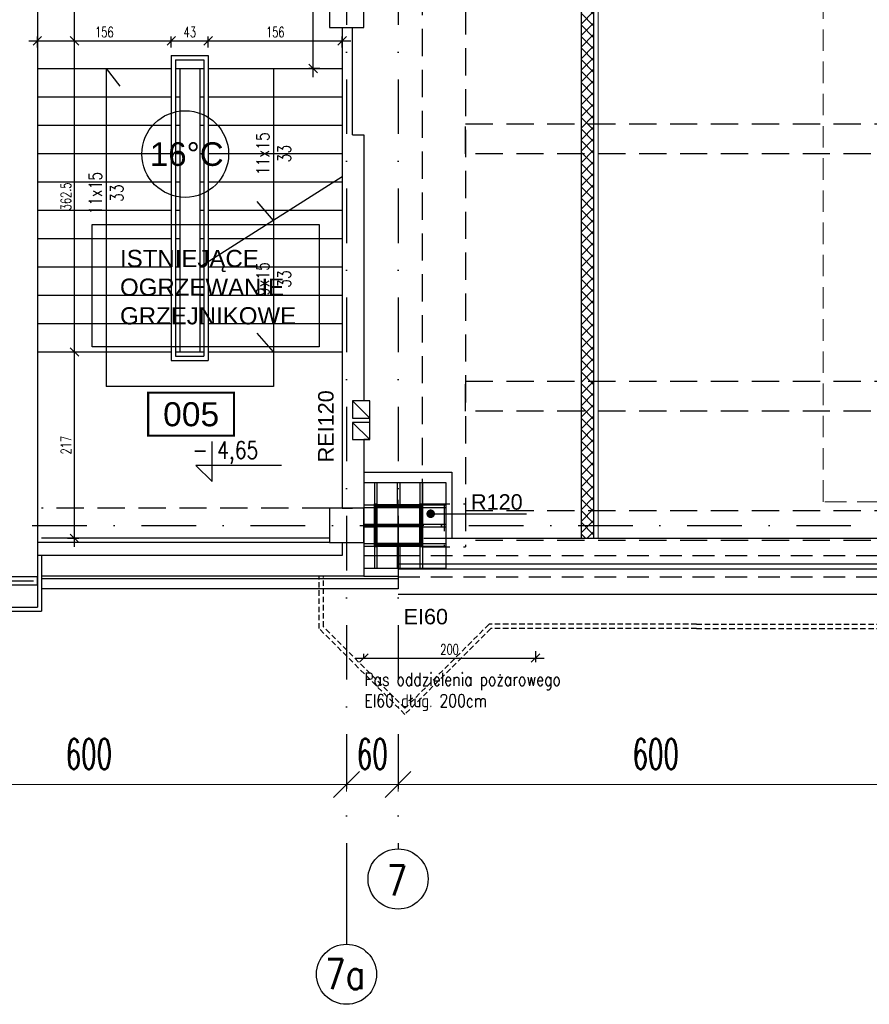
# Model space of a CAD drawing. Header units: centimetres. Extents: x -10729 to 23827, y -4437 to 19798.
# Tile 20 of 95: x 5819 to 6809, y 4442 to 5589. Entities that reach past the tile are written whole.
import ezdxf
from ezdxf.enums import TextEntityAlignment as Align

# ---------------------------------------------------------------- set-up
doc = ezdxf.new("R2010")
doc.units = ezdxf.units.CM
doc.header["$PDMODE"] = 35
doc.header["$PDSIZE"] = 0.1
for name, pattern in [('Balustrady$0$DASHED', [0.75, 0.5, -0.25]), ('Kondygnacja  -0_5$0$HIDDEN', [9.525, 6.35, -3.175]), ('Kondygnacja  -0_5$0$HIDDEN2', [4.7625, 3.175, -1.5875]), ('Osie rzutów$0$DASHDOT2', [12.7, 6.35, -3.175, 0, -3.175])]:
    doc.linetypes.add(name, pattern=pattern)
doc.layers.get('0').update_dxf_attribs({"color": 8})
doc.layers.get('DEFPOINTS').update_dxf_attribs({"color": 8})
for name, color, linetype in [('KJP_CO_OPISY TEMPERATUR', 7, 'Continuous'), ('KJP_OPISY WSPÓLNE', 7, 'Continuous'), ('Kondygnacja  -0_5$0$ARCH_GK', 8, 'Continuous'), ('Kondygnacja  -0_5$0$ARCH_INFO_KOTY_WYSOKOŚCIOWE_IST', 8, 'Continuous'), ('Kondygnacja  -0_5$0$ARCH_INFO_ODPORNOŚĆ OGNIOWA', 8, 'Continuous'), ('Kondygnacja  -0_5$0$ARCH_INFO_OPISY', 8, 'Continuous'), ('Kondygnacja  -0_5$0$ARCH_INFO_SCHODY_IST', 8, 'Continuous'), ('Kondygnacja  -0_5$0$ARCH_KONSTR_POWYŻEJ RZUTU', 8, 'Kondygnacja  -0_5$0$HIDDEN'), ('Kondygnacja  -0_5$0$ARCH_KONSTR_POWYŻEJ RZUTU_IST', 8, 'Kondygnacja  -0_5$0$HIDDEN2'), ('Kondygnacja  -0_5$0$ARCH_MUROWANE_IST', 8, 'Continuous'), ('Kondygnacja  -0_5$0$ARCH_NIEWIDOK_IST', 8, 'Kondygnacja  -0_5$0$HIDDEN'), ('Kondygnacja  -0_5$0$ARCH_OCIEPLENIE_IST', 8, 'Continuous'), ('Kondygnacja  -0_5$0$ARCH_OKŁADZINA', 8, 'Continuous'), ('Kondygnacja  -0_5$0$ARCH_OTWORY_WENTYLACJA_IST', 8, 'Continuous'), ('Kondygnacja  -0_5$0$ARCH_POMOCNICZE', 8, 'Continuous'), ('Kondygnacja  -0_5$0$ARCH_PRZEKROJOWE_IST', 8, 'Continuous'), ('Kondygnacja  -0_5$0$ARCH_SCHODY_IST', 8, 'Continuous'), ('Kondygnacja  -0_5$0$ARCH_SŁUPY', 8, 'Continuous'), ('Kondygnacja  -0_5$0$ARCH_WIDOK_IST', 8, 'Continuous'), ('Kondygnacja  -0_5$0$ARCH_ŚLUSARKA_OKNA_IST', 8, 'Continuous'), ('Kondygnacja  -0_5$0$ARCH_ŻELBET_IST', 8, 'Continuous'), ('Osie rzutów$0$ARCH_INFO_OSIE_IST', 8, 'Osie rzutów$0$DASHDOT2'), ('Osie rzutów$0$ARCH_INFO_OSIE_OPISY_IST', 8, 'Continuous'), ('Pomieszczenia -05$0$ARCH_INFO_AREA_ETYKIETY_200', 8, 'Continuous')]:
    doc.layers.add(name, color=color, linetype=linetype)
for name, color, linetype, lineweight in [('Kondygnacja  -0_5$0$ARCH_INFO_WYMIARY', 8, 'Continuous', 9), ('Kondygnacja  -0_5$0$ARCH_WIDOK', 8, 'Continuous', 13), ('Osie rzutów$0$ARCH_INFO_WYMIARY', 8, 'Continuous', 9)]:
    doc.layers.add(name, color=color, linetype=linetype, lineweight=lineweight)
doc.styles.add('Arial', font='arial.ttf')
doc.styles.add('INSTALACJE', font='arial.ttf')
doc.styles.add('Kondygnacja  -0_5$0$Arial', font='arial.ttf')
doc.styles.add('Kondygnacja  -0_5$0$Romans', font='Romans.shx', dxfattribs={"width": 0.7})
doc.styles.add('Kondygnacja  -0_5$0$ROMANS-50-CM', font='romans.shx', dxfattribs={"width": 0.8, "height": 10})
doc.styles.add('Kondygnacja  -0_5$0$Standard', font='txt')
doc.styles.add('Osie rzutów$0$ROMANS-250-CM', font='romans.shx', dxfattribs={"width": 0.8, "height": 50})
doc.styles.add('Osie rzutów$0$wymiary_cuprum', font='Romans.shx', dxfattribs={"width": 0.6})
doc.styles.add('Pomieszczenia -05$0$Arial', font='arial.ttf')
doc.dimstyles.new('Kondygnacja  -0_5$0$ISO-25', dxfattribs={"dimtxt": 2.5, "dimasz": 2.5, "dimexe": 1.25, "dimexo": 0.625, "dimtad": 1, "dimtxsty": 'Kondygnacja  -0_5$0$Standard', "dimcen": 2.5, "dimadec": 0, "dimazin": 0, "dimtfac": 1, "dimtmove": 0, "dimatfit": 3, "dimfxl": 1, "dimarcsym": 0})
doc.dimstyles.new('Kondygnacja  -0_5$0$Wymiary 1-100', dxfattribs={"dimtxt": 12, "dimasz": 10, "dimexe": 5, "dimexo": 0, "dimgap": 4, "dimtad": 1, "dimrnd": 0.5, "dimzin": 12, "dimdsep": 46, "dimtxsty": 'Kondygnacja  -0_5$0$Romans', "dimblk": 'Kondygnacja  -0_5$0$_Oblique', "dimcen": 10, "dimdle": 10, "dimclrt": 55, "dimazin": 0, "dimtfac": 1, "dimtmove": 1, "dimatfit": 3, "dimfxl": 8, "dimfxlon": 1, "dimtolj": 1, "dimtzin": 0, "dimarcsym": 0})
doc.dimstyles.new('Osie rzutów$0$ARCH_ CT', dxfattribs={"dimtxt": 20, "dimasz": 20, "dimexe": 12, "dimexo": 20, "dimgap": 5, "dimtad": 1, "dimdec": 1, "dimrnd": 0.5, "dimzin": 9, "dimdsep": 46, "dimtxsty": 'Osie rzutów$0$wymiary_cuprum', "dimblk": 'Osie rzutów$0$_Oblique', "dimcen": 8, "dimdle": 12, "dimclrd": 256, "dimclre": 256, "dimclrt": 55, "dimadec": 1, "dimazin": 0, "dimtfac": 1, "dimtdec": 1, "dimtmove": 1, "dimatfit": 2, "dimldrblk": 'Osie rzutów$0$_Dot', "dimfxl": 50, "dimtolj": 1, "dimtzin": 0, "dimlwd": -1, "dimlwe": -1, "dimarcsym": 0})
pattern_1 = [(45, (-6220.4609, -4950), (-0.67351921, 0.67351921), [])]

# ---------------------------------------------------------------- blocks, each defined once
blk = doc.blocks.new('Osie rzutów$0$_Oblique')
at = {"color": 0, "linetype": 'ByBlock', "lineweight": -2}
blk.add_line((-0.5, -0.5), (0.5, 0.5), dxfattribs=at)
blk = doc.blocks.new('*D89')
at = {"layer": 'DEFPOINTS', "color": 0}
for p in [(6260, 4732.2), (6860, 4732.2), (6860, 4698.3)]:
    blk.add_point(p, dxfattribs=at)
at = {"layer": 'Osie rzutów$0$ARCH_INFO_WYMIARY'}
for p, q in [((6260, 4717.2), (6260, 4690.3)), ((6860, 4717.2), (6860, 4690.3)), ((6252, 4698.3), (6868, 4698.3))]:
    blk.add_line(p, q, dxfattribs=at)
at = {"layer": 'Osie rzutów$0$ARCH_INFO_WYMIARY', "xscale": 30, "yscale": 30, "zscale": 30, "rotation": 180}
blk.add_blockref('Osie rzutów$0$_Oblique', (6260, 4698.3), dxfattribs=at)
at = {"layer": 'Osie rzutów$0$ARCH_INFO_WYMIARY', "xscale": 30, "yscale": 30, "zscale": 30}
blk.add_blockref('Osie rzutów$0$_Oblique', (6860, 4698.3), dxfattribs=at)
at = {"layer": 'Osie rzutów$0$ARCH_INFO_WYMIARY', "color": 55, "insert": (6560, 4733.8), "char_height": 35, "attachment_point": 5, "style": 'Osie rzutów$0$wymiary_cuprum'}
blk.add_mtext('\\A1;600', dxfattribs=at)
blk = doc.blocks.new('Osie rzutów$0$_Dot')
at = {"color": 0, "linetype": 'ByBlock', "lineweight": -2}
blk.add_line((-0.5, 0), (-1, 0), dxfattribs=at)
at = {"color": 0, "linetype": 'ByBlock', "const_width": 0.5}
blk.add_lwpolyline([(-0.25, 0, 1), (0.25, 0, 1)], format="xyb", close=True, dxfattribs=at)
blk = doc.blocks.new('*D90')
at = {"layer": 'DEFPOINTS', "color": 0}
for p in [(6200, 4732.2), (6260, 4732.2), (6260, 4698.3)]:
    blk.add_point(p, dxfattribs=at)
at = {"layer": 'Osie rzutów$0$ARCH_INFO_WYMIARY'}
for p, q in [((6200, 4717.2), (6200, 4690.3)), ((6260, 4717.2), (6260, 4690.3)), ((6192, 4698.3), (6268, 4698.3))]:
    blk.add_line(p, q, dxfattribs=at)
at = {"layer": 'Osie rzutów$0$ARCH_INFO_WYMIARY', "xscale": 30, "yscale": 30, "zscale": 30, "rotation": 180}
blk.add_blockref('Osie rzutów$0$_Oblique', (6200, 4698.3), dxfattribs=at)
at = {"layer": 'Osie rzutów$0$ARCH_INFO_WYMIARY', "xscale": 30, "yscale": 30, "zscale": 30}
blk.add_blockref('Osie rzutów$0$_Oblique', (6260, 4698.3), dxfattribs=at)
at = {"layer": 'Osie rzutów$0$ARCH_INFO_WYMIARY', "color": 55, "insert": (6230, 4733.8), "char_height": 35, "attachment_point": 5, "style": 'Osie rzutów$0$wymiary_cuprum'}
blk.add_mtext('\\A1;60', dxfattribs=at)
blk = doc.blocks.new('*D91')
at = {"layer": 'DEFPOINTS', "color": 0}
for p in [(5600, 4732.2), (6200, 4732.2), (6200, 4698.3)]:
    blk.add_point(p, dxfattribs=at)
at = {"layer": 'Osie rzutów$0$ARCH_INFO_WYMIARY'}
for p, q in [((5600, 4717.2), (5600, 4690.3)), ((6200, 4717.2), (6200, 4690.3)), ((5592, 4698.3), (6208, 4698.3))]:
    blk.add_line(p, q, dxfattribs=at)
at = {"layer": 'Osie rzutów$0$ARCH_INFO_WYMIARY', "xscale": 30, "yscale": 30, "zscale": 30, "rotation": 180}
blk.add_blockref('Osie rzutów$0$_Oblique', (5600, 4698.3), dxfattribs=at)
at = {"layer": 'Osie rzutów$0$ARCH_INFO_WYMIARY', "xscale": 30, "yscale": 30, "zscale": 30}
blk.add_blockref('Osie rzutów$0$_Oblique', (6200, 4698.3), dxfattribs=at)
at = {"layer": 'Osie rzutów$0$ARCH_INFO_WYMIARY', "color": 55, "insert": (5900, 4733.8), "char_height": 35, "attachment_point": 5, "style": 'Osie rzutów$0$wymiary_cuprum'}
blk.add_mtext('\\A1;600', dxfattribs=at)
blk = doc.blocks.new('Kondygnacja  -0_5$0$_Dot')
at = {"color": 0, "linetype": 'ByBlock', "lineweight": -2}
blk.add_line((-0.5, 0), (-1, 0), dxfattribs=at)
at = {"color": 0, "linetype": 'ByBlock', "const_width": 0.5}
blk.add_lwpolyline([(-0.25, 0, 1), (0.25, 0, 1)], format="xyb", close=True, dxfattribs=at)
blk = doc.blocks.new('Kondygnacja  -0_5$0$_Oblique')
at = {"color": 0, "linetype": 'ByBlock', "lineweight": -2}
blk.add_line((-0.5, -0.5), (0.5, 0.5), dxfattribs=at)
blk = doc.blocks.new('*D226')
at = {"layer": 'DEFPOINTS', "color": 0}
for p in [(5996, 5564.5), (5840, 5532), (5996, 5532)]:
    blk.add_point(p, dxfattribs=at)
at = {"layer": 'Kondygnacja  -0_5$0$ARCH_INFO_WYMIARY', "color": 0, "lineweight": -2}
for p, q in [((5830, 5564.5), (6006, 5564.5)), ((5840, 5556.5), (5840, 5569.5)), ((5996, 5556.5), (5996, 5569.5))]:
    blk.add_line(p, q, dxfattribs=at)
at = {"layer": 'Kondygnacja  -0_5$0$ARCH_INFO_WYMIARY', "color": 0, "lineweight": -2, "xscale": 10, "yscale": 10, "zscale": 10, "rotation": 180}
blk.add_blockref('Kondygnacja  -0_5$0$_Oblique', (5840, 5564.5), dxfattribs=at)
at = {"layer": 'Kondygnacja  -0_5$0$ARCH_INFO_WYMIARY', "color": 0, "lineweight": -2, "xscale": 10, "yscale": 10, "zscale": 10}
blk.add_blockref('Kondygnacja  -0_5$0$_Oblique', (5996, 5564.5), dxfattribs=at)
at = {"layer": 'Kondygnacja  -0_5$0$ARCH_INFO_WYMIARY', "color": 55, "insert": (5918, 5574.5), "char_height": 12, "attachment_point": 5, "style": 'Kondygnacja  -0_5$0$Romans'}
blk.add_mtext('\\A1;156', dxfattribs=at)
blk = doc.blocks.new('*D227')
at = {"layer": 'DEFPOINTS', "color": 0}
for p in [(6039, 5564.5), (6039, 5547.4), (5996, 5532)]:
    blk.add_point(p, dxfattribs=at)
at = {"layer": 'Kondygnacja  -0_5$0$ARCH_INFO_WYMIARY', "color": 0, "lineweight": -2}
for p, q in [((5986, 5564.5), (6049, 5564.5)), ((5996, 5556.5), (5996, 5569.5)), ((6039, 5556.5), (6039, 5569.5))]:
    blk.add_line(p, q, dxfattribs=at)
at = {"layer": 'Kondygnacja  -0_5$0$ARCH_INFO_WYMIARY', "color": 0, "lineweight": -2, "xscale": 10, "yscale": 10, "zscale": 10, "rotation": 180}
blk.add_blockref('Kondygnacja  -0_5$0$_Oblique', (5996, 5564.5), dxfattribs=at)
at = {"layer": 'Kondygnacja  -0_5$0$ARCH_INFO_WYMIARY', "color": 0, "lineweight": -2, "xscale": 10, "yscale": 10, "zscale": 10}
blk.add_blockref('Kondygnacja  -0_5$0$_Oblique', (6039, 5564.5), dxfattribs=at)
at = {"layer": 'Kondygnacja  -0_5$0$ARCH_INFO_WYMIARY', "color": 55, "insert": (6017.5, 5574.5), "char_height": 12, "attachment_point": 5, "style": 'Kondygnacja  -0_5$0$Romans'}
blk.add_mtext('\\A1;43', dxfattribs=at)
blk = doc.blocks.new('*D228')
at = {"layer": 'DEFPOINTS', "color": 0}
for p in [(6195, 5564.5), (6039, 5547.4), (6195, 5538.5)]:
    blk.add_point(p, dxfattribs=at)
at = {"layer": 'Kondygnacja  -0_5$0$ARCH_INFO_WYMIARY', "color": 0, "lineweight": -2}
for p, q in [((6029, 5564.5), (6205, 5564.5)), ((6039, 5556.5), (6039, 5569.5)), ((6195, 5556.5), (6195, 5569.5))]:
    blk.add_line(p, q, dxfattribs=at)
at = {"layer": 'Kondygnacja  -0_5$0$ARCH_INFO_WYMIARY', "color": 0, "lineweight": -2, "xscale": 10, "yscale": 10, "zscale": 10, "rotation": 180}
blk.add_blockref('Kondygnacja  -0_5$0$_Oblique', (6039, 5564.5), dxfattribs=at)
at = {"layer": 'Kondygnacja  -0_5$0$ARCH_INFO_WYMIARY', "color": 0, "lineweight": -2, "xscale": 10, "yscale": 10, "zscale": 10}
blk.add_blockref('Kondygnacja  -0_5$0$_Oblique', (6195, 5564.5), dxfattribs=at)
at = {"layer": 'Kondygnacja  -0_5$0$ARCH_INFO_WYMIARY', "color": 55, "insert": (6117, 5574.5), "char_height": 12, "attachment_point": 5, "style": 'Kondygnacja  -0_5$0$Romans'}
blk.add_mtext('\\A1;156', dxfattribs=at)
blk = doc.blocks.new('*D230')
at = {"layer": 'DEFPOINTS', "color": 0}
for p in [(5840, 5699), (5883.3, 5699), (5845, 5564.5)]:
    blk.add_point(p, dxfattribs=at)
at = {"layer": 'Kondygnacja  -0_5$0$ARCH_INFO_WYMIARY', "color": 0, "lineweight": -2}
for p, q in [((5875.3, 5699), (5888.3, 5699)), ((5883.3, 5554.5), (5883.3, 5709)), ((5875.3, 5564.5), (5888.3, 5564.5))]:
    blk.add_line(p, q, dxfattribs=at)
at = {"layer": 'Kondygnacja  -0_5$0$ARCH_INFO_WYMIARY', "color": 0, "lineweight": -2, "xscale": 10, "yscale": 10, "zscale": 10}
for p, rotation in [((5883.3, 5699), 90), ((5883.3, 5564.5), 270)]:
    blk.add_blockref('Kondygnacja  -0_5$0$_Oblique', p, dxfattribs=dict(at, rotation=rotation))
at = {"layer": 'Kondygnacja  -0_5$0$ARCH_INFO_WYMIARY', "color": 55, "insert": (5873.3, 5631.7), "char_height": 12, "attachment_point": 5, "rotation": 90, "style": 'Kondygnacja  -0_5$0$Romans'}
blk.add_mtext('\\A1;134.5', dxfattribs=at)
blk = doc.blocks.new('*D231')
at = {"layer": 'DEFPOINTS', "color": 0}
for p in [(6161, 5908), (6195, 5908), (6195, 5532)]:
    blk.add_point(p, dxfattribs=at)
at = {"layer": 'Kondygnacja  -0_5$0$ARCH_INFO_WYMIARY', "color": 0, "lineweight": -2}
for p, q in [((6161, 5522), (6161, 5918)), ((6169, 5908), (6156, 5908)), ((6169, 5532), (6156, 5532))]:
    blk.add_line(p, q, dxfattribs=at)
at = {"layer": 'Kondygnacja  -0_5$0$ARCH_INFO_WYMIARY', "color": 0, "lineweight": -2, "xscale": 10, "yscale": 10, "zscale": 10}
for p, rotation in [((6161, 5908), 90), ((6161, 5532), 270)]:
    blk.add_blockref('Kondygnacja  -0_5$0$_Oblique', p, dxfattribs=dict(at, rotation=rotation))
at = {"layer": 'Kondygnacja  -0_5$0$ARCH_INFO_WYMIARY', "color": 55, "insert": (6151, 5720), "char_height": 12, "attachment_point": 5, "rotation": 90, "style": 'Kondygnacja  -0_5$0$Romans'}
blk.add_mtext('\\A1;376', dxfattribs=at)
blk = doc.blocks.new('*D175')
at = {"layer": 'DEFPOINTS', "color": 0}
for p in [(5843.1, 5202), (5883.3, 5202), (5843.1, 4985)]:
    blk.add_point(p, dxfattribs=at)
at = {"layer": 'Kondygnacja  -0_5$0$ARCH_INFO_WYMIARY', "color": 0, "lineweight": -2}
for p, q in [((5883.3, 4975), (5883.3, 5212)), ((5875.3, 5202), (5888.3, 5202)), ((5875.3, 4985), (5888.3, 4985))]:
    blk.add_line(p, q, dxfattribs=at)
at = {"layer": 'Kondygnacja  -0_5$0$ARCH_INFO_WYMIARY', "color": 0, "lineweight": -2, "xscale": 10, "yscale": 10, "zscale": 10}
for p, rotation in [((5883.3, 5202), 90), ((5883.3, 4985), 270)]:
    blk.add_blockref('Kondygnacja  -0_5$0$_Oblique', p, dxfattribs=dict(at, rotation=rotation))
at = {"layer": 'Kondygnacja  -0_5$0$ARCH_INFO_WYMIARY', "color": 55, "insert": (5873.3, 5093.5), "char_height": 12, "attachment_point": 5, "rotation": 90, "style": 'Kondygnacja  -0_5$0$Romans'}
blk.add_mtext('\\A1;217', dxfattribs=at)
blk = doc.blocks.new('*D176')
at = {"layer": 'DEFPOINTS', "color": 0}
for p in [(5845, 5564.5), (5883.3, 5564.5), (5845, 5202)]:
    blk.add_point(p, dxfattribs=at)
at = {"layer": 'Kondygnacja  -0_5$0$ARCH_INFO_WYMIARY', "color": 0, "lineweight": -2}
for p, q in [((5883.3, 5192), (5883.3, 5574.5)), ((5875.3, 5564.5), (5888.3, 5564.5)), ((5875.3, 5202), (5888.3, 5202))]:
    blk.add_line(p, q, dxfattribs=at)
at = {"layer": 'Kondygnacja  -0_5$0$ARCH_INFO_WYMIARY', "color": 0, "lineweight": -2, "xscale": 10, "yscale": 10, "zscale": 10}
for p, rotation in [((5883.3, 5564.5), 90), ((5883.3, 5202), 270)]:
    blk.add_blockref('Kondygnacja  -0_5$0$_Oblique', p, dxfattribs=dict(at, rotation=rotation))
at = {"layer": 'Kondygnacja  -0_5$0$ARCH_INFO_WYMIARY', "color": 55, "insert": (5873.3, 5383.2), "char_height": 12, "attachment_point": 5, "rotation": 90, "style": 'Kondygnacja  -0_5$0$Romans'}
blk.add_mtext('\\A1;362.5', dxfattribs=at)
blk = doc.blocks.new('*D204')
at = {"layer": 'DEFPOINTS', "color": 0}
for p in [(6420, 4914.9), (6220, 4845.6), (6420, 4845.6)]:
    blk.add_point(p, dxfattribs=at)
at = {"layer": 'Kondygnacja  -0_5$0$ARCH_INFO_WYMIARY', "color": 0, "lineweight": -2}
for p, q in [((6220, 4845.6), (6220, 4850.6)), ((6420, 4853.6), (6420, 4840.6)), ((6210, 4845.6), (6430, 4845.6))]:
    blk.add_line(p, q, dxfattribs=at)
at = {"layer": 'Kondygnacja  -0_5$0$ARCH_INFO_WYMIARY', "color": 0, "lineweight": -2, "xscale": 10, "yscale": 10, "zscale": 10, "rotation": 180}
blk.add_blockref('Kondygnacja  -0_5$0$_Oblique', (6220, 4845.6), dxfattribs=at)
at = {"layer": 'Kondygnacja  -0_5$0$ARCH_INFO_WYMIARY', "color": 0, "lineweight": -2, "xscale": 10, "yscale": 10, "zscale": 10}
blk.add_blockref('Kondygnacja  -0_5$0$_Oblique', (6420, 4845.6), dxfattribs=at)
at = {"layer": 'Kondygnacja  -0_5$0$ARCH_INFO_WYMIARY', "color": 55, "insert": (6320, 4855.6), "char_height": 12, "attachment_point": 5, "style": 'Kondygnacja  -0_5$0$Romans'}
blk.add_mtext('\\A1;200', dxfattribs=at)
blk = doc.blocks.new('Kondygnacja  -0_5$0$słup 6.8.11')
at = {"layer": 'Kondygnacja  -0_5$0$ARCH_SŁUPY'}
h = blk.add_hatch(dxfattribs=at)
h.set_pattern_fill('ANSI31', color=256, scale=0.3, style=0)
h.set_pattern_definition(pattern_1)
h.paths.add_polyline_path([(15, 75), (12, 75), (12, 25), (15, 25)])
h = blk.add_hatch(dxfattribs=at)
h.set_pattern_fill('ANSI31', color=256, scale=0.3, style=0)
h.set_pattern_definition(pattern_1)
h.paths.add_polyline_path([(65, 71), (65, 74), (15, 74), (15, 71)])
h = blk.add_hatch(dxfattribs=at)
h.set_pattern_fill('ANSI31', color=256, scale=0.3, style=0)
h.set_pattern_definition(pattern_1)
h.paths.add_polyline_path([(68, 75), (65, 75), (65, 25), (68, 25)])
h = blk.add_hatch(dxfattribs=at)
h.set_pattern_fill('ANSI31', color=256, scale=0.3, style=0)
h.set_pattern_definition(pattern_1)
h.paths.add_polyline_path([(65, 48.5), (65, 51.5), (15, 51.5), (15, 48.5)])
h = blk.add_hatch(dxfattribs=at)
h.set_pattern_fill('ANSI31', color=256, scale=0.3, style=0)
h.set_pattern_definition(pattern_1)
h.paths.add_polyline_path([(65, 26), (65, 29), (15, 29), (15, 26)])
at = {"layer": 'Kondygnacja  -0_5$0$ARCH_POMOCNICZE'}
blk.add_lwpolyline([(95, 100), (95, 0), (0, 0), (0, 100)], close=True, dxfattribs=at)
for points in [[(12, 100), (12, 75)], [(15, 100), (15, 75)], [(38.5, 100), (38.5, 74)], [(41.5, 100), (41.5, 74)], [(65, 100), (65, 75)], [(68, 100), (68, 75)], [(0, 74), (12, 74)], [(0, 71), (12, 71)], [(68, 74), (95, 74)], [(68, 71), (95, 71)], [(0, 51.5), (12, 51.5)], [(0, 48.5), (12, 48.5)], [(68, 51.5), (95, 51.5)], [(68, 48.5), (95, 48.5)], [(0, 29), (12, 29)], [(0, 26), (12, 26)], [(12, 25), (12, 0)], [(15, 25), (15, 0)], [(38.5, 26), (38.5, 0)], [(41.5, 26), (41.5, 0)], [(65, 25), (65, 0)], [(68, 29), (95, 29)], [(68, 26), (95, 26)], [(68, 25), (68, 0)]]:
    blk.add_lwpolyline(points, dxfattribs=at)
at = {"layer": 'Kondygnacja  -0_5$0$ARCH_SŁUPY'}
for p, q in [((15, 51.5), (65, 51.5)), ((65, 48.5), (15, 48.5))]:
    blk.add_line(p, q, dxfattribs=at)
for points in [[(12, 75), (15, 75), (15, 25), (12, 25)], [(65, 75), (68, 75), (68, 25), (65, 25)]]:
    blk.add_lwpolyline(points, close=True, dxfattribs=at)
for points in [[(65, 74), (15, 74)], [(15, 71), (65, 71)], [(65, 29), (15, 29)], [(15, 26), (65, 26)]]:
    blk.add_lwpolyline(points, dxfattribs=at)
blk = doc.blocks.new('Kondygnacja  -0_5$0$konstrukcja istniejąca -0.5')
at = {"layer": 'Kondygnacja  -0_5$0$ARCH_KONSTR_POWYŻEJ RZUTU_IST', "ltscale": 10}
for p, q in [((6288.5, 4975), (6288.5, 12225)), ((6288.5, 4975), (6288.5, 5025)), ((6288.5, 5025), (6338.5, 5025)), ((6338.5, 5017.5), (7382, 5017.5)), ((7382, 4982.5), (6338.5, 4982.5)), ((6288.5, 4975), (6338.5, 4975))]:
    blk.add_line(p, q, dxfattribs=at)
for points in [[(6338.5, 6175), (6338.5, 5025)], [(7382, 5432.9), (6338.5, 5432.9), (6338.5, 5467.9), (7382, 5467.9)], [(7382, 5132.9), (6338.5, 5132.9), (6338.5, 5167.9), (7382, 5167.9)], [(6313.5, 5025), (6313.5, 4975)], [(6338.5, 5025), (6338.5, 4975)]]:
    blk.add_lwpolyline(points, dxfattribs=at)
blk = doc.blocks.new('Pomieszczenia -05$0$etykieta_numer')
at = {"color": 0, "linetype": 'ByBlock', "const_width": 2.44}
blk.add_lwpolyline([(-50, -50), (-50, 0), (50, 0), (50, -50)], close=True, dxfattribs=at)
at = {"color": 0, "linetype": 'ByBlock', "style": 'Pomieszczenia -05$0$Arial'}
blk.add_attdef('AECAREA:NUMBER', text='', height=28, dxfattribs=at).set_placement((0, -25), align=Align.MIDDLE)
blk = doc.blocks.new('Osie rzutów')
at = {"layer": 'Osie rzutów$0$ARCH_INFO_OSIE_IST', "ltscale": 10}
for p, q in [((6200, 12510), (6200, 4800)), ((6200, 12510), (6200, 4571.18)), ((6260, 12510), (6260, 4623.26)), ((6260, 4970), (6260, 5030)), ((4436.04, 5000), (15156.54, 5000)), ((6290, 5000), (6230, 5000))]:
    blk.add_line(p, q, dxfattribs=at)
at = {"layer": 'Osie rzutów$0$ARCH_INFO_OSIE_OPISY_IST'}
blk.add_line((6200, 4571.18), (6200, 4512.32), dxfattribs=at)
for centre in [(6260, 4588.26), (6200, 4477.32)]:
    blk.add_circle(centre, 35, dxfattribs=at)
at = {"layer": 'Osie rzutów$0$ARCH_INFO_OSIE_OPISY_IST', "style": 'Osie rzutów$0$ROMANS-250-CM', "width": 0.8}
for s, p in [('7', (6246.71, 4569.04)), ('7a', (6174.95, 4459.83))]:
    blk.add_text(s, height=35, dxfattribs=at).set_placement(p)
at = {"layer": 'Osie rzutów$0$ARCH_INFO_WYMIARY'}
for base, p1, p2, picture, middle in [((6200, 4698.26), (5600, 4732.19), (6200, 4732.19), '*D91', (5900, 4733.76)), ((6860, 4698.26), (6260, 4732.19), (6860, 4732.19), '*D89', (6560, 4733.76))]:
    dim = blk.add_linear_dim(base=base, p1=p1, p2=p2, dimstyle='Osie rzutów$0$ARCH_ CT', override={"dimtxt": 35, "dimasz": 30, "dimexe": 8, "dimexo": 15, "dimgap": 18, "dimdle": 8}, dxfattribs=at)
    dim.commit()
    dim.dimension.update_dxf_attribs({"geometry": picture, "text_midpoint": middle})
dim = blk.add_linear_dim(base=(6260, 4698.26), p1=(6200, 4732.19), p2=(6260, 4732.19), dimstyle='Osie rzutów$0$ARCH_ CT', override={"dimtxt": 35, "dimasz": 30, "dimexe": 8, "dimexo": 15, "dimgap": 18, "dimdle": 8}, dxfattribs=at)
dim.commit()
dim.dimension.update_dxf_attribs({"geometry": '*D90', "text_midpoint": (6230, 4698.26), "dimtype": 128})

msp = doc.modelspace()

# ---------------------------------------------------------------- hatches: boundary and pattern name
at = {"layer": 'Kondygnacja  -0_5$0$ARCH_GK', "linetype": 'Continuous', "lineweight": -3}
h = msp.add_hatch(dxfattribs=at)
h.set_pattern_fill('ANSI37', color=256, scale=3, style=0)
h.paths.add_polyline_path([(6473, 4985), (6488, 4985), (6488, 9864), (6476.333, 9864), (6473, 9854)], flags=0)
h.paths.add_polyline_path([(6473, 9874), (6476.333, 9864), (6488, 9864), (6488, 10101), (6473, 10116)], flags=0)

# ---------------------------------------------------------------- linework, layer by layer
at = {"linetype": 'Balustrady$0$DASHED', "lineweight": 20, "ltscale": 50}
msp.add_lwpolyline([(6754.764, 9751.102), (7006.979, 9751.102), (7006.979, 5027.678), (6754.764, 5027.678)], close=True, dxfattribs=at)
at = {"layer": 'KJP_CO_OPISY TEMPERATUR'}
msp.add_ellipse((6012.195, 5432.529), major_axis=(-35.67, 35.67), ratio=1, start_param=3.92699082, end_param=10.21017612, dxfattribs=at)
at = {"layer": 'KJP_OPISY WSPÓLNE', "elevation": 630}
msp.add_lwpolyline([(5903.918, 5350.607), (6167.996, 5350.607), (6167.996, 5208.148), (5903.918, 5208.148)], close=True, dxfattribs=at)
at = {"layer": 'Kondygnacja  -0_5$0$ARCH_GK', "linetype": 'Continuous', "lineweight": -3}
for p, q in [((6488, 4985), (6488, 10101)), ((6473, 9854), (6473, 4985)), ((6473, 4985), (6488, 4985))]:
    msp.add_line(p, q, dxfattribs=at)
at = {"layer": 'Kondygnacja  -0_5$0$ARCH_INFO_KOTY_WYSOKOŚCIOWE_IST'}
msp.add_lwpolyline([(6124.404, 5069.747), (6024.686, 5069.747), (6043.436, 5050.997), (6043.436, 5097.841)], dxfattribs=at)
at = {"layer": 'Kondygnacja  -0_5$0$ARCH_INFO_SCHODY_IST'}
for p, q in [((5920, 5532), (5920, 5162)), ((5920, 5532), (5935.945, 5511.525)), ((6115, 5532), (6115, 5202)), ((6115, 5355.321), (6095.773, 5377.09)), ((6115, 5202), (6095.773, 5223.769)), ((6115, 5202), (6115, 5162)), ((6115, 5162), (5920, 5162))]:
    msp.add_line(p, q, dxfattribs=at)
at = {"layer": 'Kondygnacja  -0_5$0$ARCH_KONSTR_POWYŻEJ RZUTU_IST', "ltscale": 10}
msp.add_line((6180, 5020), (5845, 5020), dxfattribs=at)
at = {"layer": 'Kondygnacja  -0_5$0$ARCH_MUROWANE_IST', "ltscale": 4}
for p, q in [((5840, 5699), (5840, 4940)), ((6195, 5580), (6195, 5020)), ((6207, 5455), (6207, 5580)), ((6207, 5455), (6220, 5455)), ((6220, 5455), (6220, 5145)), ((6220, 5100), (6220, 4941)), ((6195, 4980), (6195, 4965)), ((6260, 4970), (6260, 4926)), ((6195, 4965), (5840, 4965)), ((6220, 4965), (6260, 4965)), ((6220, 4941), (5845, 4941)), ((6260, 4938), (5845, 4938)), ((6220, 4941), (6260, 4941)), ((6260, 4926), (5845, 4926))]:
    msp.add_line(p, q, dxfattribs=at)
msp.add_lwpolyline([(5840, 4940), (5840, 4940), (5380, 4940), (5380, 4965), (5600, 4965)], dxfattribs=at)
at = {"layer": 'Kondygnacja  -0_5$0$ARCH_NIEWIDOK_IST', "ltscale": 4}
for p, q in [((6260, 4965), (8316, 4965)), ((6260, 4965), (8316, 4965)), ((6260, 4940), (7804, 4940))]:
    msp.add_line(p, q, dxfattribs=at)
at = {"layer": 'Kondygnacja  -0_5$0$ARCH_NIEWIDOK_IST'}
for points in [[(6607.5, 4880), (6860, 4879.998), (6960, 4779.998), (7060, 4879.998), (7060, 4965)], [(6607.5, 4885), (6862.071, 4884.998), (6960, 4787.069), (7055, 4882.069), (7055, 4965)], [(6607.5, 4880), (6368, 4879.998), (6268, 4779.998), (6168, 4879.998), (6168, 4940)], [(6607.5, 4884.998), (6365.929, 4884.998), (6268, 4787.069), (6173, 4882.069), (6173, 4940)]]:
    msp.add_lwpolyline(points, dxfattribs=at)
at = {"layer": 'Kondygnacja  -0_5$0$ARCH_OCIEPLENIE_IST'}
msp.add_line((5835.5, 4935), (5380, 4935.5), dxfattribs=at)
at = {"layer": 'Kondygnacja  -0_5$0$ARCH_OKŁADZINA'}
msp.add_lwpolyline([(6220, 5062), (6322.461, 5062), (6322.461, 4985)], dxfattribs=at)
at = {"layer": 'Kondygnacja  -0_5$0$ARCH_OTWORY_WENTYLACJA_IST'}
for p, q in [((6207, 5145), (6227, 5125)), ((6207, 5120), (6227, 5100))]:
    msp.add_line(p, q, dxfattribs=at)
for points in [[(6207, 5125), (6227, 5125), (6227, 5145), (6207, 5145)], [(6207, 5100), (6227, 5100), (6227, 5120), (6207, 5120)]]:
    msp.add_lwpolyline(points, close=True, dxfattribs=at)
at = {"layer": 'Kondygnacja  -0_5$0$ARCH_PRZEKROJOWE_IST', "ltscale": 4}
for p, q in [((5845, 4965), (5845, 4900)), ((5840, 4940), (5840, 4905)), ((5375, 4900), (5845, 4900)), ((5380, 4905), (5840, 4905))]:
    msp.add_line(p, q, dxfattribs=at)
msp.add_lwpolyline([(5380, 4940), (5380, 4931), (5840, 4931), (5840, 4940)], dxfattribs=at)
at = {"layer": 'Kondygnacja  -0_5$0$ARCH_SCHODY_IST'}
for p, q in [((5840, 5575), (5840, 4980)), ((5996, 5547.426), (5996, 5192)), ((5996, 5547.426), (6039, 5547.426)), ((6001, 5542.426), (6001, 5197)), ((6001, 5542.426), (6034, 5542.426)), ((6034, 5542.426), (6034, 5197)), ((6039, 5547.426), (6039, 5192)), ((5840, 5532), (5996, 5532)), ((6001, 5532), (6034, 5532)), ((6006, 5532), (6006, 5202)), ((6029, 5532), (6029, 5202)), ((6039, 5532), (6195, 5532)), ((5840, 5499), (5996, 5499)), ((6001, 5499), (6006, 5499)), ((6029, 5499), (6034, 5499)), ((6039, 5499), (6195, 5499)), ((5840, 5466), (5996, 5466)), ((6001, 5466), (6006, 5466)), ((6029, 5466), (6034, 5466)), ((6039, 5466), (6195, 5466)), ((5840, 5433), (5996, 5433)), ((6001, 5433), (6006, 5433)), ((6029, 5433), (6034, 5433)), ((6039, 5433), (6195, 5433)), ((6029, 5301), (6195, 5406.446)), ((5840, 5400), (5996, 5400)), ((6001, 5400), (6006, 5400)), ((6029, 5400), (6034, 5400)), ((6039, 5400), (6195, 5400)), ((5840, 5367), (5996, 5367)), ((6001, 5367), (6006, 5367)), ((6029, 5367), (6034, 5367)), ((6039, 5367), (6195, 5367)), ((5840, 5334), (5996, 5334)), ((6001, 5334), (6006, 5334)), ((6029, 5334), (6034, 5334)), ((6039, 5334), (6195, 5334)), ((5840, 5301), (5996, 5301)), ((6001, 5301), (6006, 5301)), ((6029, 5301), (6034, 5301)), ((6039, 5301), (6195, 5301)), ((5840, 5268), (5996, 5268)), ((6001, 5268), (6006, 5268)), ((6029, 5268), (6034, 5268)), ((6039, 5268), (6195, 5268)), ((5840, 5235), (5996, 5235)), ((6001, 5235), (6006, 5235)), ((6029, 5235), (6034, 5235)), ((6039, 5235), (6195, 5235)), ((5840, 5202), (5996, 5202)), ((6001, 5202), (6034, 5202)), ((6001, 5197), (6034, 5197)), ((6039, 5202), (6195, 5202)), ((5996, 5192), (6039, 5192)), ((6180, 4980), (5840, 4980)), ((6180, 4985), (5845, 4985))]:
    msp.add_line(p, q, dxfattribs=at)
at = {"layer": 'Kondygnacja  -0_5$0$ARCH_WIDOK'}
msp.add_line((6493, 10096), (6493, 4985), dxfattribs=at)
at = {"layer": 'Kondygnacja  -0_5$0$ARCH_WIDOK_IST'}
for p, q in [((6290, 4985), (7804, 4985)), ((6260, 4920), (8321, 4920))]:
    msp.add_line(p, q, dxfattribs=at)
at = {"layer": 'Kondygnacja  -0_5$0$ARCH_ŚLUSARKA_OKNA_IST'}
for p, q in [((7799, 4955), (6260, 4955)), ((7799, 4955), (6260, 4955)), ((7799, 4949), (6260, 4949)), ((7799, 4949), (6260, 4949))]:
    msp.add_line(p, q, dxfattribs=at)
at = {"layer": 'Kondygnacja  -0_5$0$ARCH_ŻELBET_IST', "ltscale": 4}
for p, q in [((6227, 5145), (6220, 5145)), ((6227, 5145), (6220, 5145)), ((6227, 5100), (6227, 5145)), ((6227, 5100), (6227, 5145)), ((6227, 5100), (6220, 5100)), ((6227, 5100), (6220, 5100)), ((6195, 5020), (6207, 5020)), ((6195, 5020), (6207, 5020))]:
    msp.add_line(p, q, dxfattribs=at)
for points in [[(6180, 5580), (6220, 5580), (6220, 5620), (6180, 5620)], [(6180, 5580), (6220, 5580), (6220, 5620), (6180, 5620)], [(6180, 5580), (6220, 5580), (6220, 5620), (6180, 5620)], [(6180, 4980), (6220, 4980), (6220, 5020), (6180, 5020)], [(6180, 4980), (6220, 4980), (6220, 5020), (6180, 5020)], [(6180, 4980), (6220, 4980), (6220, 5020), (6180, 5020)]]:
    msp.add_lwpolyline(points, close=True, dxfattribs=at)

# ---------------------------------------------------------------- block references
at = {"layer": 'Kondygnacja  -0_5$0$ARCH_KONSTR_POWYŻEJ RZUTU'}
msp.add_blockref('Kondygnacja  -0_5$0$konstrukcja istniejąca -0.5', (0, 0), dxfattribs=at)
at = {"layer": 'Kondygnacja  -0_5$0$ARCH_SŁUPY'}
msp.add_blockref('Kondygnacja  -0_5$0$słup 6.8.11', (6220.461, 4950), dxfattribs=at)
at = {"layer": 'Osie rzutów$0$ARCH_INFO_OSIE_OPISY_IST'}
msp.add_blockref('Osie rzutów', (0, 0), dxfattribs=at)
at = {"layer": 'Pomieszczenia -05$0$ARCH_INFO_AREA_ETYKIETY_200', "linetype": 'Continuous', "lineweight": -3}
msp.add_blockref('Pomieszczenia -05$0$etykieta_numer', (6019.085, 5154.516), dxfattribs=at).add_auto_attribs({'AECAREA:NUMBER': '005'})

# ---------------------------------------------------------------- texts
at = {"layer": 'KJP_CO_OPISY TEMPERATUR', "style": 'INSTALACJE'}
msp.add_text('16°C', height=27.4702, dxfattribs=at).set_placement((5971.111, 5418.736))
at = {"layer": 'KJP_OPISY WSPÓLNE', "insert": (5936.267, 5320.908, 1854.21), "char_height": 20.02, "width": 294.26643, "attachment_point": 1, "style": 'Arial'}
msp.add_mtext('ISTNIEJĄCE OGRZEWANIE GRZEJNIKOWE ', dxfattribs=at)
at = {"layer": 'Kondygnacja  -0_5$0$ARCH_INFO_KOTY_WYSOKOŚCIOWE_IST', "insert": (6020.515, 5084.71), "char_height": 20, "width": 97.61893, "attachment_point": 4, "line_spacing_factor": 0.9, "style": 'Kondygnacja  -0_5$0$ROMANS-50-CM'}
msp.add_mtext('- 4,65', dxfattribs=at)
at = {"layer": 'Kondygnacja  -0_5$0$ARCH_INFO_ODPORNOŚĆ OGNIOWA', "insert": (6161.032, 5115.468), "char_height": 18, "width": 53.33252, "attachment_point": 5, "rotation": 90, "style": 'Kondygnacja  -0_5$0$Arial'}
msp.add_mtext('\\PREI120', dxfattribs=at)
at = {"layer": 'Kondygnacja  -0_5$0$ARCH_INFO_ODPORNOŚĆ OGNIOWA', "char_height": 18, "width": 53.33252, "attachment_point": 5, "style": 'Kondygnacja  -0_5$0$Arial'}
for s, insert in [('\\PR120', (6374.993, 5042.248)), ('\\PEI60', (6292.266, 4908.723))]:
    msp.add_mtext(s, dxfattribs=dict(at, insert=insert))
at = {"layer": 'Kondygnacja  -0_5$0$ARCH_INFO_OPISY', "insert": (6220.662, 4828.271), "char_height": 15, "width": 347.56568, "attachment_point": 1, "style": 'Kondygnacja  -0_5$0$ROMANS-50-CM'}
msp.add_mtext('Pas oddzielenia pożarowego\\PEI60 dług. 200cm', dxfattribs=at)
at = {"layer": 'Kondygnacja  -0_5$0$ARCH_INFO_SCHODY_IST', "char_height": 15, "width": 10, "attachment_point": 5, "rotation": 90, "style": 'Kondygnacja  -0_5$0$ROMANS-50-CM'}
for s, insert in [('11x15 33', (6115, 5433)), ('11x15 33', (5920, 5387)), ('9x15 33', (6115, 5286.987))]:
    msp.add_mtext(s, dxfattribs=dict(at, insert=insert))

# ---------------------------------------------------------------- dimensions: what is measured, and where the dimension line sits
at = {"layer": 'Kondygnacja  -0_5$0$ARCH_INFO_WYMIARY'}
for base, p1, p2, picture, middle in [((6160.994, 5908), (6195, 5532), (6195, 5908), '*D231', (6150.994, 5720)), ((5883.297, 5699), (5845, 5564.477), (5840, 5699), '*D230', (5873.297, 5631.738)), ((5883.297, 5564.477), (5845, 5202), (5845, 5564.477), '*D176', (5873.297, 5383.238)), ((5883.297, 5202), (5843.1, 4985), (5843.1, 5202), '*D175', (5873.297, 5093.5))]:
    dim = msp.add_linear_dim(base=base, p1=p1, p2=p2, angle=90, dimstyle='Kondygnacja  -0_5$0$Wymiary 1-100', dxfattribs=at)
    dim.commit()
    dim.dimension.update_dxf_attribs({"geometry": picture, "text_midpoint": middle})
for base, p1, p2, picture, middle in [((5996, 5564.477), (5840, 5532), (5996, 5532), '*D226', (5918, 5574.477)), ((6039, 5564.477), (5996, 5532), (6039, 5547.426), '*D227', (6017.5, 5574.477)), ((6195, 5564.477), (6039, 5547.426), (6195, 5538.451), '*D228', (6117, 5574.477)), ((6420, 4845.634), (6220, 4845.634), (6420, 4914.899), '*D204', (6320, 4855.634))]:
    dim = msp.add_linear_dim(base=base, p1=p1, p2=p2, dimstyle='Kondygnacja  -0_5$0$Wymiary 1-100', dxfattribs=at)
    dim.commit()
    dim.dimension.update_dxf_attribs({"geometry": picture, "text_midpoint": middle})

# ---------------------------------------------------------------- leaders
at = {"layer": 'Kondygnacja  -0_5$0$ARCH_INFO_ODPORNOŚĆ OGNIOWA'}
msp.add_leader([(6297.98, 5013.61), (6335.229, 5013.61), (6409.576, 5013.61)], dimstyle='Kondygnacja  -0_5$0$ISO-25', override={"dimscale": 5, "dimasz": 2, "dimtad": 0, "dimldrblk": 'Kondygnacja  -0_5$0$_Dot'}, dxfattribs=at)

doc.saveas('drawing.dxf')
